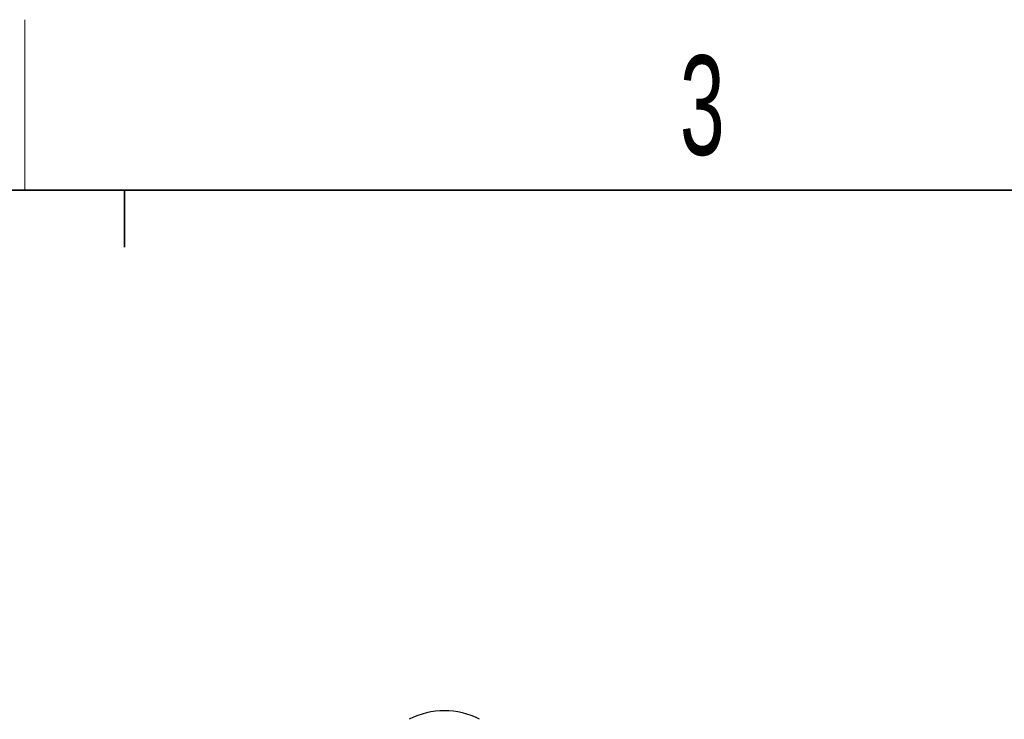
# Paper-space layout 'Blatt2' of a CAD drawing. Header units: millimetres. Extents: x 5 to 418, y 2 to 292.
# Tile 57 of 71: x 121 to 156, y 264 to 288. Entities that reach past the tile are written whole.
import ezdxf

# ---------------------------------------------------------------- set-up
doc = ezdxf.new("R2010")
doc.units = ezdxf.units.MM
doc.layers.add('SLD-0', color=7, linetype='Continuous')
doc.styles.add('SLDTEXTSTYLE1', font='TXT', dxfattribs={"width": 0.605})

psp = doc.layouts.new('Blatt2')

# ---------------------------------------------------------------- linework, layer by layer
at = {"color": 7, "linetype": 'Continuous', "lineweight": 25}
psp.add_arc((136.27, 261.491), 2.69, 62.6096, 117.3904, dxfattribs=at)
at = {"layer": 'SLD-0', "lineweight": 18}
psp.add_line((121.5, 282.5), (121.5, 288.5), dxfattribs=at)
at = {"layer": 'SLD-0', "lineweight": 35}
psp.add_line((408, 282.5), (26, 282.5), dxfattribs=at)
at = {"layer": 'SLD-0'}
for p, q in [((125, 280.5), (125, 282.5)), ((125, 282.5), (125, 280.5))]:
    psp.add_line(p, q, dxfattribs=at)

# ---------------------------------------------------------------- texts
at = {"layer": 'SLD-0', "insert": (145.353, 287.243), "char_height": 3.5, "attachment_point": 2, "style": 'SLDTEXTSTYLE1'}
psp.add_mtext('3', dxfattribs=at)

doc.saveas('drawing.dxf')
